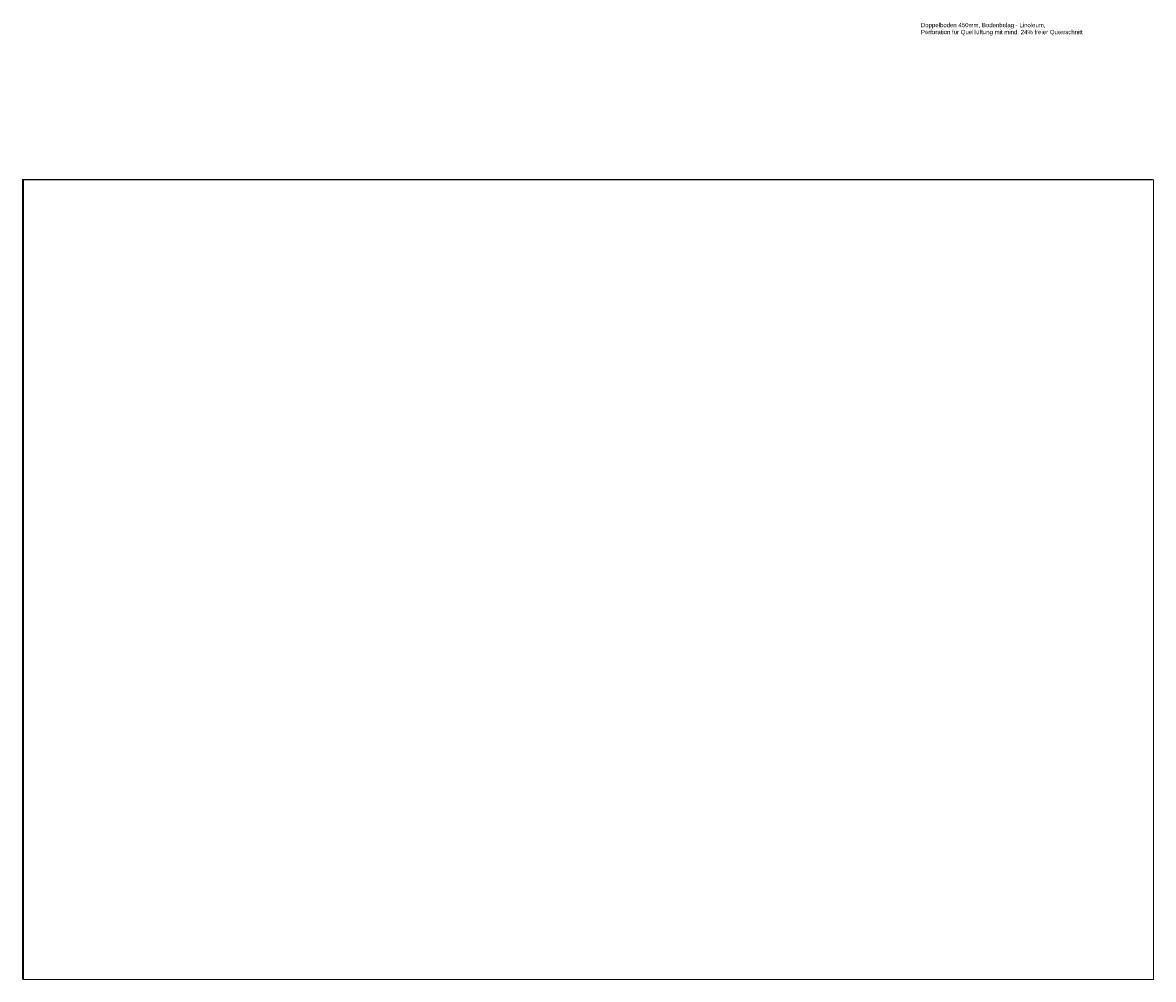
# Model space of a CAD drawing. Header units: metres. Extents: x -167 to 152, y -127 to 99.
# Tile 2 of 225: x -45 to 14, y -127 to -77. Entities that reach past the tile are written whole.
import ezdxf

# ---------------------------------------------------------------- set-up
doc = ezdxf.new("R2010")
doc.units = ezdxf.units.M
for name, color, linetype, lineweight in [('034_Maler_Lackierarbeiten-Böden Beschichtung', 7, 'Continuous', 5), ('_GRU (2D)', 7, 'Continuous', 9), ('_Legende (2D)', 7, 'Continuous', 9), ('_OG 1 (2D)', 7, 'Continuous', 9), ('Keine', 7, 'Continuous', 9)]:
    doc.layers.add(name, color=color, linetype=linetype, lineweight=lineweight)
doc.styles.add('Arial', font='arial.ttf')
picture_1 = doc.add_image_def('image1.png', size_in_pixel=(3370, 2384))
picture_2 = doc.add_image_def('image4.png', size_in_pixel=(3370, 2384))

# ---------------------------------------------------------------- blocks, each defined once
blk = doc.blocks.new('PDF Page')
at = {"color": 255, "linetype": 'Continuous', "lineweight": 5, "transparency": 33554687}
blk.add_wipeout([(0, 21.026), (59.443, 21.026), (59.443, -21.026), (0, -21.026)], dxfattribs=at).dxf.layer = 'Keine'
at = {"layer": 'Keine'}
image = blk.add_image(picture_1, insert=(0, -21.026), size_in_units=(59.443, 42.051), dxfattribs=at)
image.dxf.flags = 7
blk = doc.blocks.new('Group-673')
at = {"color": 255, "linetype": 'Continuous', "lineweight": 5, "transparency": 33554687}
blk.add_wipeout([(-45.005, -85.392), (14.438, -85.392), (14.438, -127.443), (-45.005, -127.443)], dxfattribs=at).dxf.layer = 'Keine'
at = {"layer": 'Keine', "color": 6}
blk.add_blockref('PDF Page', (-45.005, -106.417), dxfattribs=at)
blk = doc.blocks.new('Revision Cloud Object-4')
at = {"layer": 'Keine', "color": 180, "linetype": 'Continuous', "lineweight": 100, "transparency": 33554687, "flags": 128}
blk.add_lwpolyline([(-1.475, 1.175, -0.162278), (-1.284, 1.238, -0.162278), (-1.094, 1.175, -0.162278), (-0.903, 1.238, -0.162278), (-0.713, 1.175, -0.162278), (-0.522, 1.238, -0.162278), (-0.332, 1.175, -0.162278), (-0.141, 1.238, -0.162278), (0.049, 1.175, -0.162278), (0.231, 1.09, -0.162278), (0.326, 0.914, -0.162278), (0.371, 0.718, -0.162278), (0.289, 0.534, -0.162278), (0.195, 0.357, -0.162278), (0.013, 0.272, -0.162278), (-0.18, 0.216, -0.162278), (-0.368, 0.287, -0.162278), (-0.561, 0.231, -0.162278), (-0.749, 0.302, -0.162278), (-0.942, 0.246, -0.162278), (-1.129, 0.317, -0.162278), (-1.328, 0.29, -0.162278), (-1.504, 0.387, -0.162278), (-1.56, 0.58, -0.162278), (-1.49, 0.768, -0.162278), (-1.546, 0.961, -0.162278), (-1.476, 1.149, -0.162278), (-1.48, 1.162, -0.162278), (-1.475, 1.175)], format="xyb", close=True, dxfattribs=at)
blk = doc.blocks.new('OG 1 (2D)')
at = {"layer": 'Keine', "color": 7}
blk.add_blockref('Group-673', (0, 0), dxfattribs=at)
at = {"layer": 'Keine', "color": 180}
blk.add_blockref('Revision Cloud Object-4', (-13.6516, -105.7149), dxfattribs=at)
blk = doc.blocks.new('Legende (2D)')
at = {"layer": '034_Maler_Lackierarbeiten-Böden Beschichtung', "color": 7, "transparency": 33554687, "insert": (2.2504, -77.48), "char_height": 0.226963, "attachment_point": 4, "line_spacing_factor": 0.969122, "style": 'Arial'}
blk.add_mtext('Doppelboden 450mm, Bodenbelag - Linoleum,\\PPerforation für Quelllüftung mit mind. 24% freier Querrschnitt  ', dxfattribs=at)
blk = doc.blocks.new('PDF Page-1')
at = {"color": 255, "linetype": 'Continuous', "lineweight": 5, "transparency": 33554687}
blk.add_wipeout([(0, 21.026), (59.443, 21.026), (59.443, -21.026), (0, -21.026)], dxfattribs=at).dxf.layer = 'Keine'
at = {"layer": 'Keine'}
image = blk.add_image(picture_2, insert=(0, -21.026), size_in_units=(59.443, 42.051), dxfattribs=at)
image.dxf.flags = 7
blk = doc.blocks.new('GRU (2D)')
at = {"layer": 'Keine', "color": 6}
blk.add_blockref('PDF Page-1', (-44.962, -106.436), dxfattribs=at)

msp = doc.modelspace()

# ---------------------------------------------------------------- block references
at = {"layer": '_OG 1 (2D)'}
msp.add_blockref('OG 1 (2D)', (0, 0), dxfattribs=at)

# ---------------------------------------------------------------- next in the draw order: block references
at = {"layer": '_Legende (2D)'}
msp.add_blockref('Legende (2D)', (0, 0), dxfattribs=at)

# ---------------------------------------------------------------- next in the draw order: block references
at = {"layer": '_GRU (2D)'}
msp.add_blockref('GRU (2D)', (0, 0), dxfattribs=at)

doc.saveas('drawing.dxf')
